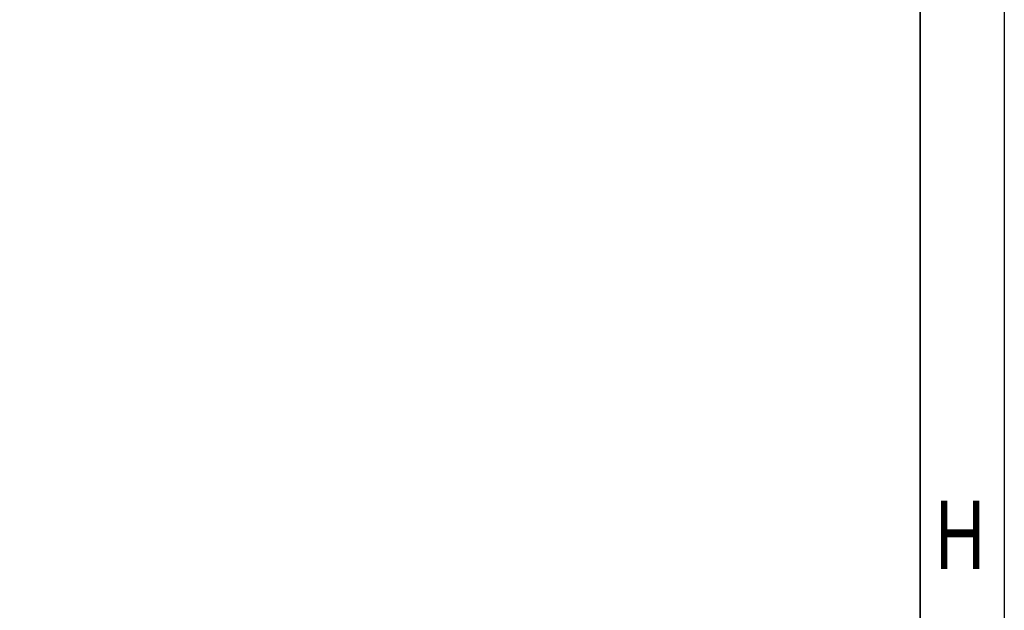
# Model space of a CAD drawing. Extents: x -225 to 585, y -158 to 406.
# Tile 36 of 39: x 527 to 585, y -123 to -88. Entities that reach past the tile are written whole.
import ezdxf

# ---------------------------------------------------------------- set-up
doc = ezdxf.new("R2010")
doc.units = 0
doc.layers.add('BOARD_GEOMETRY_DIMENSION', color=2, linetype='CONTINUOUS')
doc.layers.add('BOARD_GEOMETRY_SILKSCREEN_TOP', color=1, linetype='CONTINUOUS')

msp = doc.modelspace()

# ---------------------------------------------------------------- linework, layer by layer
at = {"layer": 'BOARD_GEOMETRY_DIMENSION'}
msp.add_lwpolyline([(-224.79, -158.115), (-224.79, 405.885142), (585.209904, 405.885142), (585.209904, -158.115)], close=True, dxfattribs=at)
msp.add_lwpolyline([(580.209914, -153.11501), (580.209914, 387.235192)], dxfattribs=at)
at = {"layer": 'BOARD_GEOMETRY_SILKSCREEN_TOP'}
msp.add_lwpolyline([(-224.79, -158.115), (-224.79, 405.885142), (585.209904, 405.885142), (585.209904, -158.115)], close=True, dxfattribs=at)
msp.add_lwpolyline([(580.209914, 387.235192), (580.209914, -153.11501)], dxfattribs=at)

# ---------------------------------------------------------------- texts
at = {"layer": 'BOARD_GEOMETRY_DIMENSION', "width": 0.75}
msp.add_text('H', height=4.064, dxfattribs=at).set_placement((581.11009, -120.48998))
at = {"layer": 'BOARD_GEOMETRY_SILKSCREEN_TOP', "width": 0.75}
msp.add_text('H', height=4.064, dxfattribs=at).set_placement((581.11009, -120.48998))

doc.saveas('drawing.dxf')
